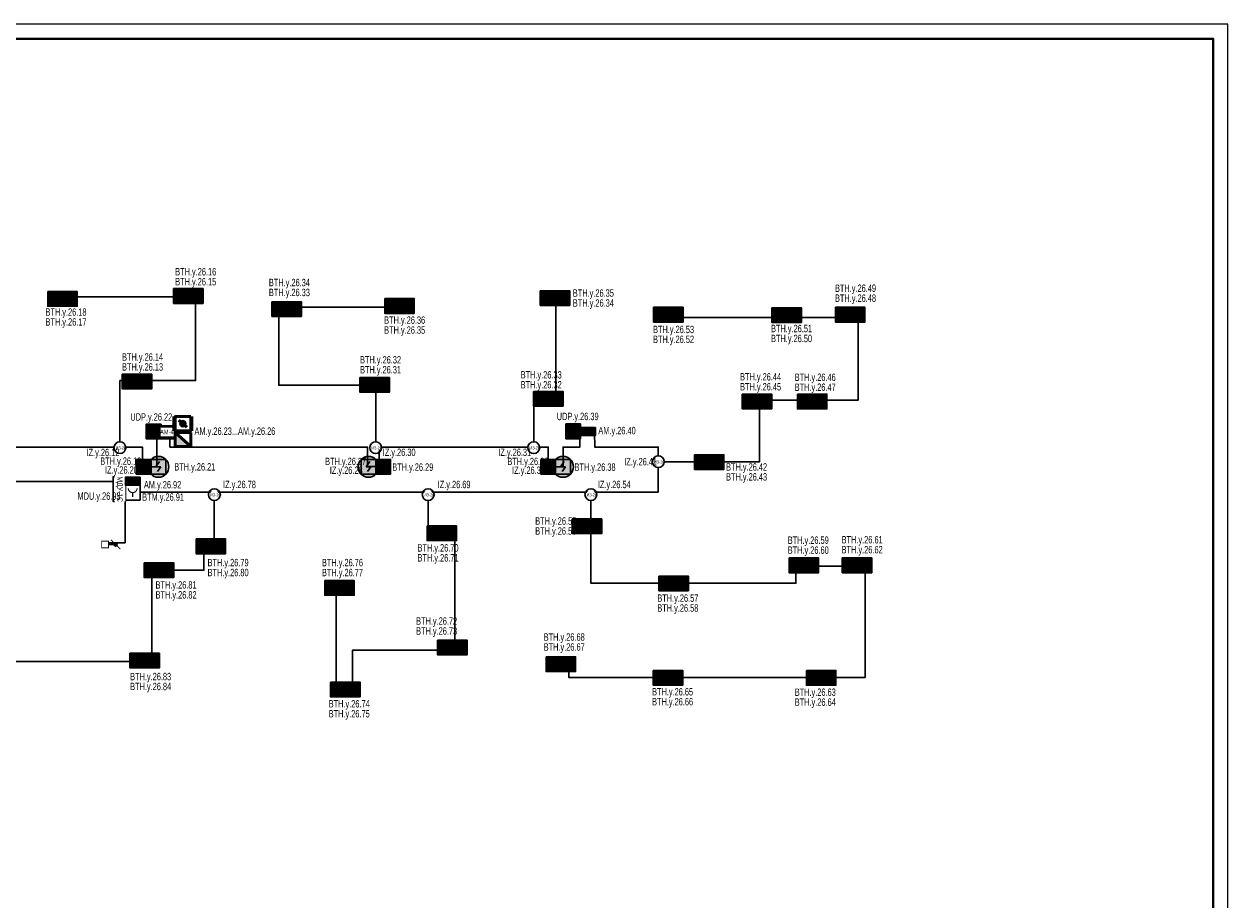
# Model space of a CAD drawing. Header units: millimetres. Extents: x -195178 to 1761886, y 140622 to 301105.
# Tile 122 of 131: x 1462586 to 1503402, y 212005 to 241705. Entities that reach past the tile are written whole.
import ezdxf
from ezdxf.enums import TextEntityAlignment as Align

# ---------------------------------------------------------------- set-up
doc = ezdxf.new("R2010")
doc.units = ezdxf.units.MM
doc.set_wipeout_variables(frame=1)
for name, color, linetype, lineweight in [('_АПС_Оборудование', 1, 'Continuous', 30), ('RC-Извещатели_пожарные', 1, 'Continuous', 30), ('Графика', 253, 'Continuous', 20), ('ОС', 5, 'Continuous', 25), ('СОУЭ', 1, 'Continuous', 30), ('СС-011-ПОЖ-СИГНАЛИЗАЦИЯ', 1, 'Continuous', 30), ('УГО АПС и АПЗ$0$_АПС_Оборудование', 1, 'Continuous', 30), ('УГО АПС и АПЗ$0$СС-011-ПОЖ-СИГНАЛИЗАЦИЯ', 1, 'Continuous', 30)]:
    doc.layers.add(name, color=color, linetype=linetype, lineweight=lineweight)
for name, color, linetype in [('EI_HATCH_GALV', 7, 'Continuous'), ('АПС', 5, 'Continuous'), ('АПС_Оборудование', 1, 'Continuous'), ('ССПС', 5, 'Continuous'), ('формат', 250, 'Continuous')]:
    doc.layers.add(name, color=color, linetype=linetype)
doc.styles.add('1111', font='ARIALN.TTF')
doc.styles.add('Arial', font='arial.ttf', dxfattribs={"width": 0.9, "height": 700})
doc.styles.add('Arial Narrow', font='ARIALN.TTF', dxfattribs={"width": 0.9, "height": 600})
doc.styles.add('Arial Narrow_Нум', font='ARIALN.TTF', dxfattribs={"width": 0.7, "height": 250})
doc.styles.get("Standard").update_dxf_attribs({"font": 'isocpeur.ttf', "width": 0.9})

# ---------------------------------------------------------------- blocks, each defined once
blk = doc.blocks.new('*U57')
at = {"color": 0, "lineweight": 0}
blk.add_lwpolyline([(-841, 0), (0, 0), (0, 594), (-841, 594)], close=True, dxfattribs=at)
at = {"lineweight": 40}
blk.add_lwpolyline([(-821, 5), (-5, 5), (-5, 589), (-821, 589)], close=True, dxfattribs=at)
at = {"style": 'Arial', "width": 0.9, "flags": 8}
blk.add_attdef('FORMAT', (-36.87, 1.26), '', height=2.8, dxfattribs=at)
blk = doc.blocks.new('RC-UGO-IRA-01')
blk.add_wipeout([(2.5, 2.5), (2.5, -2.5), (-2.5, -2.5), (-2.5, 2.5)]).dxf.layer = 'RC-Извещатели_пожарные'
blk.add_wipeout([(-2.5, -2.5), (-2.5, 2.5), (2.5, 2.5), (2.5, -2.5)]).dxf.layer = 'RC-Извещатели_пожарные'
at = {"layer": 'RC-Извещатели_пожарные', "ltscale": 30}
blk.add_lwpolyline([(2.5, 2.5), (2.5, -2.5), (-2.5, -2.5), (-2.5, 2.5)], close=True, dxfattribs=at)
at = {"layer": 'RC-Извещатели_пожарные', "ltscale": 30, "const_width": 0.375}
blk.add_lwpolyline([(-1.5, 1.5, 1), (1.5, 1.5, 1)], format="xyb", dxfattribs=at)
blk.add_lwpolyline([(0, 0), (0, -1.5)], dxfattribs=at)
at = {"layer": 'RC-Извещатели_пожарные'}
blk.add_attdef('PSTN', text='', height=1.5, dxfattribs=at).set_placement((2.5, 2.5), align=Align.BOTTOM_CENTER)
blk = doc.blocks.new('ИП 212-64 прот.R3')
at = {"layer": 'EI_HATCH_GALV', "lineweight": 30, "true_color": 0xffffff}
h = blk.add_hatch(color=7, dxfattribs=at)
h.dxf.hatch_style = 1
h.paths.add_polyline_path([(-2.5, 2.5), (2.5, 2.5), (2.5, -2.5), (-2.5, -2.5)])
at = {"color": 1, "linetype": 'ByBlock', "lineweight": -2}
for p, q in [((0.4, 1.77), (-0.83, 0)), ((-0.83, 0), (0.83, 0)), ((0.83, 0), (-0.31, -1.64))]:
    blk.add_line(p, q, dxfattribs=at)
at = {"color": 1, "linetype": 'ByBlock', "lineweight": -2, "ltscale": 0.1}
blk.add_lwpolyline([(-2.5, 2.5), (2.5, 2.5), (2.5, -2.5), (-2.5, -2.5)], close=True, dxfattribs=at)
blk = doc.blocks.new('УГО АПС и АПЗ$0$A$C0ED213A1')
blk.add_wipeout([(-200, 0), (0, -200), (200, 0), (0, 200)])
blk.add_circle((0, 0), 200)
at = {"layer": 'УГО АПС и АПЗ$0$СС-011-ПОЖ-СИГНАЛИЗАЦИЯ', "color": 1, "style": 'Arial Narrow', "width": 0.9}
blk.add_text('ИЗ-2О', height=100, dxfattribs=at).set_placement((-145, -58))
blk = doc.blocks.new('УДП')
at = {"color": 30}
blk.add_wipeout([(324223, -148669), (324222, -149169), (323722, -149169), (323723, -148669)], dxfattribs=at).dxf.layer = 'RC-Извещатели_пожарные'
blk.add_wipeout([(323722, -149169), (323723, -148669), (324223, -148669), (324222, -149169)], dxfattribs=at).dxf.layer = 'RC-Извещатели_пожарные'
at = {"layer": 'EI_HATCH_GALV', "lineweight": 30, "true_color": 0xffffff}
h = blk.add_hatch(color=7, dxfattribs=at)
h.dxf.hatch_style = 1
h.paths.add_polyline_path([(324223, -148669), (324222, -149169), (323722, -149169), (323723, -148669)])
at = {"layer": 'RC-Извещатели_пожарные', "color": 30, "ltscale": 30}
blk.add_lwpolyline([(324223, -148669), (324222, -149169), (323722, -149169), (323723, -148669)], close=True, dxfattribs=at)
at = {"layer": 'RC-Извещатели_пожарные', "color": 30, "ltscale": 30, "const_width": 37.5}
blk.add_lwpolyline([(323823, -148769, 1), (324123, -148769, 1)], format="xyb", dxfattribs=at)
blk.add_lwpolyline([(323972, -148919), (323972, -149069)], dxfattribs=at)
at = {"color": 30, "lineweight": 30, "style": 'Arial Narrow', "width": 0.9}
blk.add_text('ДУ', height=100, dxfattribs=at).set_placement((323814, -149078), align=Align.MIDDLE_CENTER)
blk = doc.blocks.new('ам-4')
blk.add_wipeout([(-197, 213), (223, 213), (223, -207), (-197, -207)]).dxf.layer = 'АПС_Оборудование'
at = {"layer": 'EI_HATCH_GALV', "lineweight": 30, "true_color": 0xffffff}
h = blk.add_hatch(color=7, dxfattribs=at)
h.dxf.hatch_style = 1
h.paths.add_polyline_path([(223, -207), (-197, -207), (-197, 213), (223, 213)])
at = {"layer": '_АПС_Оборудование', "lineweight": 40, "ltscale": 100}
blk.add_lwpolyline([(223, -207), (-197, -207), (-197, 213), (223, 213)], close=True, dxfattribs=at)
at = {"layer": '_АПС_Оборудование', "ltscale": 100, "insert": (15, 13), "char_height": 150.98, "attachment_point": 5, "style": 'Arial Narrow', "bg_fill": 2}
blk.add_mtext_dynamic_manual_height_columns('\\pxi-0.17961;АМ-4', width=300, gutter_width=144375, heights=[0], dxfattribs=at)
blk = doc.blocks.new('озк_выт')
at = {"layer": 'УГО АПС и АПЗ$0$_АПС_Оборудование', "ltscale": 200}
h = blk.add_hatch(color=5, dxfattribs=at)
h.dxf.hatch_style = 1
h.paths.add_polyline_path([(468756, -41333, 1), (468645, -41333, 1)])
at = {"color": 5, "const_width": 29.5}
blk.add_lwpolyline([(468544, -41177), (468661, -41294)], dxfattribs=at)
at = {"layer": 'УГО АПС и АПЗ$0$_АПС_Оборудование', "color": 5, "lineweight": 35, "ltscale": 200}
blk.add_line((468631, -41333), (468458, -41334), dxfattribs=at)
at = {"layer": 'УГО АПС и АПЗ$0$_АПС_Оборудование', "color": 5, "const_width": 29.5}
blk.add_lwpolyline([(468227, -41449), (468458, -41449), (468458, -41218), (468227, -41218)], close=True, dxfattribs=at)
blk.add_lwpolyline([(468740, -41373), (468857, -41490)], dxfattribs=at)
at = {"layer": 'УГО АПС и АПЗ$0$_АПС_Оборудование', "color": 5}
blk.add_circle((468700, -41333), 55.4, dxfattribs=at)
blk = doc.blocks.new('_МДУ')
at = {"color": 1}
blk.add_wipeout([(-350, 175), (350, 175), (350, -175), (-350, -175)], dxfattribs=at)
at = {"layer": 'АПС', "color": 1, "lineweight": 30, "ltscale": 200}
blk.add_lwpolyline([(350, 175), (-350, 175), (-350, -175), (350, -175)], close=True, dxfattribs=at)
at = {"layer": 'АПС', "color": 0, "lineweight": 30, "ltscale": 200, "insert": (3, 0), "char_height": 150, "width": 668.29, "attachment_point": 5, "style": 'Arial Narrow', "bg_fill": 2}
blk.add_mtext('МДУ-1C', dxfattribs=at)
blk = doc.blocks.new('авфывыа')
at = {"lineweight": 40, "ltscale": 2, "true_color": 0xffffff}
h = blk.add_hatch(color=7, dxfattribs=at)
h.dxf.hatch_style = 1
h.paths.add_polyline_path([(287340, 199933), (287843, 199933), (287843, 200201), (287340, 200201)])
at = {"layer": 'ОС', "color": 1, "lineweight": 30}
blk.add_lwpolyline([(287843, 200201), (287340, 200201), (287340, 199933), (287843, 199933)], close=True, dxfattribs=at)
at = {"layer": 'ССПС', "color": 1, "lineweight": -2, "ltscale": 1000, "style": '1111', "width": 0.8}
blk.add_text('АМ-1', height=151, dxfattribs=at).set_placement((287425, 199988))
blk = doc.blocks.new('СПЖ')
at = {"layer": 'Графика', "lineweight": 50}
blk.add_hatch(color=1, dxfattribs=at).paths.add_polyline_path([(304821, -36194), (304291, -35711), (304291, -36194)])
at = {"layer": 'Графика', "color": 1, "lineweight": 50}
blk.add_line((304291, -35711), (304821, -36194), dxfattribs=at)
blk.add_lwpolyline([(304821, -35711), (304821, -36194), (304291, -36194), (304291, -35711)], close=True, dxfattribs=at)
blk = doc.blocks.new('ДЗ')
at = {"layer": 'Графика', "color": 1, "lineweight": 50}
for p, q in [((304243, -36530), (304243, -37013)), ((304423, -36650), (304688, -36892)), ((304859, -36530), (304859, -37013))]:
    blk.add_line(p, q, dxfattribs=at)
blk.add_lwpolyline([(304821, -36530), (304821, -37013), (304291, -37013), (304291, -36530)], close=True, dxfattribs=at)
blk.add_circle((304556, -36771), 81.3, dxfattribs=at)
blk = doc.blocks.new('ИП в подвесном потолке')
at = {"layer": 'EI_HATCH_GALV', "lineweight": 30, "true_color": 0xffffff}
h = blk.add_hatch(color=7, dxfattribs=at)
h.dxf.hatch_style = 1
edge = h.paths.add_edge_path()
edge.add_arc((494584, -66648), 354, 0, 360)
at = {"color": 1, "linetype": 'ByBlock', "lineweight": -2}
for p, q in [((494624, -66471), (494501, -66648)), ((494501, -66648), (494667, -66648)), ((494667, -66648), (494553, -66811))]:
    blk.add_line(p, q, dxfattribs=at)
at = {"color": 1, "linetype": 'ByBlock', "lineweight": -2, "ltscale": 0.1}
blk.add_lwpolyline([(494334, -66398), (494834, -66398), (494834, -66898), (494334, -66898)], close=True, dxfattribs=at)
at = {"layer": 'СС-011-ПОЖ-СИГНАЛИЗАЦИЯ', "lineweight": 30}
blk.add_circle((494584, -66648), 354, dxfattribs=at)

msp = doc.modelspace()

# ---------------------------------------------------------------- linework, layer by layer
at = {"layer": 'СС-011-ПОЖ-СИГНАЛИЗАЦИЯ', "lineweight": 30, "ltscale": 100}
for points in [[(1465834, 227540), (1465834, 229617), (1468402, 229617), (1468402, 232454), (1464314, 232454)], [(1479867, 227540), (1479867, 228998), (1480610, 228998), (1480610, 232417)], [(1474509, 227540), (1474509, 229458), (1474186, 229458), (1471218, 229458), (1471218, 232110), (1475513, 232110)], [(1484290, 226865), (1487525, 226865), (1487525, 228957), (1490868, 228957), (1490868, 231759), (1484661, 231759)], [(1469036, 225548), (1469036, 223979), (1468681, 223979), (1468681, 223183), (1466914, 223183), (1466914, 220088), (1461318, 220088), (1461318, 218923), (1460776, 218923), (1460776, 221744), (1457833, 221744), (1457833, 219932)], [(1476286, 225548), (1476286, 224430), (1477190, 224430), (1477190, 220471), (1473717, 220471), (1473717, 219192), (1473173, 219192), (1473173, 222335)], [(1481803, 225548), (1481803, 222744), (1488756, 222744), (1488756, 223318), (1491106, 223318), (1491106, 219552), (1484621, 219552), (1484621, 219544), (1481058, 219544), (1481058, 219749)]]:
    msp.add_lwpolyline(points, dxfattribs=at)
at = {"layer": 'СС-011-ПОЖ-СИГНАЛИЗАЦИЯ', "color": 1, "lineweight": 30}
msp.add_lwpolyline([(1459158, 227358), (1466596, 227358), (1466596, 226694), (1467092, 226694), (1467092, 227909), (1467530, 227909), (1467530, 227358), (1474234, 227358), (1474234, 226703), (1474630, 226703), (1474630, 227358), (1480360, 227358), (1480360, 226692), (1480863, 226692), (1480863, 227358), (1481431, 227358), (1481431, 227865), (1481931, 227865), (1481935, 227358), (1484088, 227358), (1484088, 225837), (1466261, 225837), (1466261, 226193), (1453752, 226193)], dxfattribs=at)

# ---------------------------------------------------------------- block references
at = {"layer": 'СОУЭ', "color": 6, "xscale": 100, "yscale": 100, "zscale": 100}
for p in [(1467906, 232485), (1468406, 232485), (1480338, 232412), (1480838, 232412), (1463640, 232386), (1464140, 232386), (1471241, 232040), (1471741, 232040), (1475064, 232145), (1475564, 232145), (1484182, 231850), (1484682, 231850), (1488189, 231833), (1488689, 231833), (1490342, 231850), (1490842, 231850), (1466165, 229585), (1466665, 229585), (1474221, 229468), (1474721, 229468), (1480109, 229001), (1480609, 229001), (1487187, 228906), (1487687, 228906), (1489056, 228906), (1489556, 228906), (1466640, 226693), (1485562, 226851), (1486062, 226851), (1481424, 224676), (1481924, 224676), (1476500, 224438), (1477000, 224438), (1468668, 223996), (1469168, 223996), (1466913, 223187), (1467413, 223187), (1488776, 223351), (1489276, 223351), (1490578, 223351), (1491078, 223351), (1484361, 222738), (1484861, 222738), (1473032, 222585), (1473532, 222585), (1476857, 220565), (1477357, 220565), (1466426, 220121), (1466926, 220121), (1480533, 219999), (1481033, 219999), (1484168, 219536), (1484668, 219536), (1489362, 219536), (1489862, 219536), (1473229, 219141), (1473729, 219141)]:
    msp.add_blockref('ИП 212-64 прот.R3', p, dxfattribs=at)
at = {"layer": 'СС-011-ПОЖ-СИГНАЛИЗАЦИЯ', "lineweight": 30}
for name, p in [('ИП в подвесном потолке', (972556, 293340)), ('ИП в подвесном потолке', (986275, 293340)), ('озк_выт', (996991, 265390))]:
    msp.add_blockref(name, p, dxfattribs=at)
at = {"layer": 'формат', "xscale": 100, "yscale": 100, "zscale": 100}
msp.add_blockref('*U57', (1503402, 182305), dxfattribs=at)

# ---------------------------------------------------------------- texts
at = {"lineweight": 30, "style": 'Arial Narrow_Нум', "width": 0.7}
for s, p in [('ВТН.y.26.16', (1467709, 233181)), ('ВТН.y.26.15', (1467709, 232844)), ('ВТН.y.26.34', (1470886, 232816)), ('ВТН.y.26.33', (1470886, 232479)), ('ВТН.y.26.35', (1481191, 232459)), ('ВТН.y.26.49', (1490080, 232623)), ('ВТН.y.26.34', (1481191, 232122)), ('ВТН.y.26.48', (1490080, 232286)), ('ВТН.y.26.18', (1463312, 231816)), ('ВТН.y.26.17', (1463312, 231479)), ('ВТН.y.26.36', (1474793, 231542)), ('ВТН.y.26.35', (1474793, 231205)), ('ВТН.y.26.53', (1483910, 231226)), ('ВТН.y.26.51', (1487911, 231257)), ('ВТН.y.26.52', (1483910, 230890)), ('ВТН.y.26.50', (1487911, 230920)), ('ВТН.y.26.14', (1465907, 230290)), ('ВТН.y.26.13', (1465907, 229953)), ('ВТН.y.26.32', (1473976, 230196)), ('ВТН.y.26.31', (1473976, 229859)), ('ВТН.y.26.33', (1479423, 229687)), ('ВТН.y.26.44', (1486861, 229619)), ('ВТН.y.26.46', (1488713, 229603)), ('ВТН.y.26.32', (1479423, 229350)), ('ВТН.y.26.45', (1486861, 229282)), ('ВТН.y.26.47', (1488713, 229266)), ('AM.y.26.23...AM.y.26.26', (1468364, 227776)), ('AM.y.26.40', (1482057, 227795)), ('ВТН.y.26.21', (1467679, 226565)), ('IZ.y.26.28', (1472952, 226450)), ('ВТН.y.26.29', (1475069, 226556)), ('IZ.y.26.37', (1479132, 226450)), ('ВТН.y.26.38', (1481249, 226556)), ('ВТН.y.26.42', (1486386, 226562)), ('ВТН.y.26.43', (1486386, 226226)), ('ВТН.y.26.55', (1479916, 224728)), ('ВТН.y.26.56', (1479916, 224391)), ('ВТН.y.26.59', (1488477, 224079)), ('ВТН.y.26.61', (1490305, 224094)), ('ВТН.y.26.70', (1475925, 223817)), ('ВТН.y.26.71', (1475925, 223480)), ('ВТН.y.26.60', (1488477, 223742)), ('ВТН.y.26.62', (1490305, 223757)), ('ВТН.y.26.79', (1468807, 223319)), ('ВТН.y.26.76', (1472685, 223319)), ('ВТН.y.26.80', (1468807, 222982)), ('ВТН.y.26.77', (1472685, 222982)), ('ВТН.y.26.81', (1467044, 222561)), ('ВТН.y.26.82', (1467044, 222224)), ('ВТН.y.26.57', (1484056, 222115)), ('ВТН.y.26.58', (1484056, 221778)), ('ВТН.y.26.72', (1475877, 221337)), ('ВТН.y.26.73', (1475877, 221000)), ('ВТН.y.26.68', (1480203, 220794)), ('ВТН.y.26.67', (1480203, 220457)), ('ВТН.y.26.83', (1466181, 219455)), ('ВТН.y.26.84', (1466181, 219118)), ('ВТН.y.26.65', (1483877, 218939)), ('ВТН.y.26.74', (1472914, 218530)), ('ВТН.y.26.66', (1483877, 218602)), ('ВТН.y.26.63', (1488715, 218924)), ('ВТН.y.26.64', (1488715, 218587)), ('ВТН.y.26.75', (1472914, 218193))]:
    msp.add_text(s, height=250, dxfattribs=at).set_placement(p)

# ---------------------------------------------------------------- next in the draw order: block references
at = {"layer": 'RC-Извещатели_пожарные', "xscale": 99.99999999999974, "yscale": 99.99999999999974, "zscale": 99.99999999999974, "rotation": 359.9525678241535}
msp.add_blockref('RC-UGO-IRA-01', (1466268, 225816), dxfattribs=at)
at = {"layer": 'СС-011-ПОЖ-СИГНАЛИЗАЦИЯ', "lineweight": 30}
for p in [(1143007, 376809), (1157233, 376813)]:
    msp.add_blockref('УДП', p, dxfattribs=at)
at = {"layer": 'УГО АПС и АПЗ$0$_АПС_Оборудование'}
for p in [(1465833, 227340), (1474506, 227340), (1479867, 227340), (1484090, 226865), (1469036, 225749), (1476286, 225749), (1481803, 225749)]:
    msp.add_blockref('УГО АПС и АПЗ$0$A$C0ED213A1', p, dxfattribs=at)

# ---------------------------------------------------------------- next in the draw order: block references
at = {"color": 6}
msp.add_blockref('авфывыа', (1194113, 27820), dxfattribs=at)
at = {"layer": '_АПС_Оборудование'}
msp.add_blockref('ам-4', (1467426, 227860), dxfattribs=at)
at = {"layer": '_АПС_Оборудование', "color": 0, "lineweight": 30, "xscale": 1.2, "yscale": 1.2, "zscale": 1.2, "rotation": 270}
msp.add_blockref('_МДУ', (1465812, 225936), dxfattribs=at)
at = {"layer": 'СОУЭ', "color": 6, "xscale": 100, "yscale": 100, "zscale": 100}
for p in [(1474765, 226693), (1480359, 226693)]:
    msp.add_blockref('ИП 212-64 прот.R3', p, dxfattribs=at)
at = {"layer": 'СС-011-ПОЖ-СИГНАЛИЗАЦИЯ', "lineweight": 30}
msp.add_blockref('ИП в подвесном потолке', (979681, 293340), dxfattribs=at)

# ---------------------------------------------------------------- next in the draw order: texts
at = {"lineweight": 30, "style": 'Arial Narrow_Нум', "width": 0.7}
for s, p in [('UDP.y.26.39', (1480646, 228275)), ('IZ.y.26.12', (1464704, 227053)), ('ВТН.y.26.19', (1465168, 226759)), ('ВТН.y.26.27', (1472792, 226750)), ('IZ.y.26.30', (1474745, 227059)), ('IZ.y.26.31', (1478665, 227059)), ('ВТН.y.26.36', (1478971, 226750)), ('IZ.y.26.41', (1482934, 226742)), ('AM.y.26.92', (1466650, 225960)), ('IZ.y.26.78', (1469332, 225968)), ('IZ.y.26.69', (1476609, 225968)), ('IZ.y.26.54', (1482040, 225968)), ('ВТМ.y.26.91', (1466589, 225541))]:
    msp.add_text(s, height=250, dxfattribs=at).set_placement(p)

# ---------------------------------------------------------------- next in the draw order: linework, layer by layer
at = {"layer": 'СС-011-ПОЖ-СИГНАЛИЗАЦИЯ', "color": 30, "lineweight": 30, "ltscale": 100}
msp.add_lwpolyline([(1465449, 224116), (1466009, 224116), (1466009, 225516)], dxfattribs=at)

# ---------------------------------------------------------------- next in the draw order: block references
at = {"color": 6}
msp.add_blockref('авфывыа', (1178682, 26134), dxfattribs=at)
at = {"layer": 'RC-Извещатели_пожарные', "lineweight": 30}
for name, p in [('ДЗ', (1163415, 264924)), ('СПЖ', (1163414, 263571))]:
    msp.add_blockref(name, p, dxfattribs=at)

# ---------------------------------------------------------------- next in the draw order: texts
at = {"lineweight": 30, "style": 'Arial Narrow_Нум', "width": 0.7}
for s, p in [('UDP.y.26.22', (1466189, 228257)), ('IZ.y.26.20', (1465329, 226460)), ('MDU.y.26.93', (1464396, 225574))]:
    msp.add_text(s, height=250, dxfattribs=at).set_placement(p)

doc.saveas('drawing.dxf')
